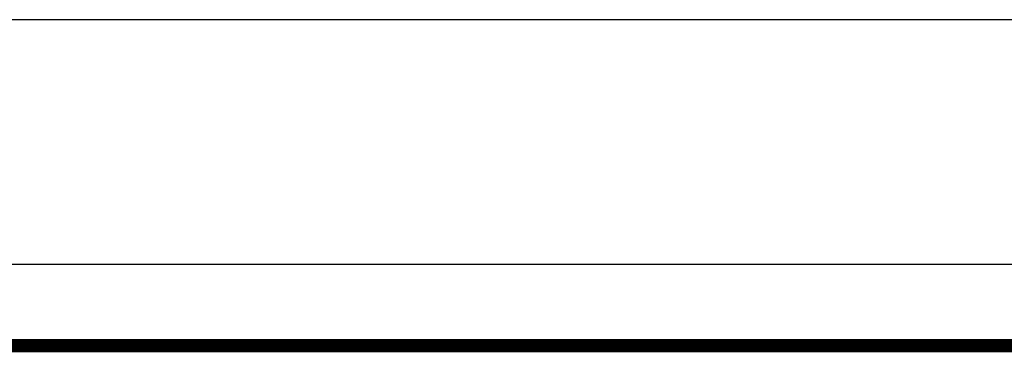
# Model space of a CAD drawing. Header units: millimetres. Extents: x 138 to 555, y 26 to 334.
# Tile 4 of 202: x 187.59 to 195.03, y 61.46 to 63.97. Entities that reach past the tile are written whole.
import ezdxf

# ---------------------------------------------------------------- set-up
doc = ezdxf.new("R2010")
doc.units = ezdxf.units.MM
for name, color, linetype in [('BottomLayer', 5, 'Continuous'), ('DrillDrawing', 1, 'Continuous'), ('KeepOutLayer', 6, 'Continuous'), ('Mechanical27', 56, 'Continuous'), ('Mechanical30', 56, 'Continuous'), ('MidLayer2', 76, 'Continuous'), ('MidLayer3', 90, 'Continuous'), ('MidLayer4', 156, 'Continuous'), ('TopLayer', 1, 'Continuous')]:
    doc.layers.add(name, color=color, linetype=linetype)

msp = doc.modelspace()

# ---------------------------------------------------------------- linework, layer by layer
at = {"layer": 'BottomLayer'}
msp.add_line((368.2087, 62.1191), (161.4322, 62.1191), dxfattribs=at)
at = {"layer": 'DrillDrawing', "const_width": 0.1}
msp.add_lwpolyline([(160.8205, 61.5074), (368.8205, 61.5074)], dxfattribs=at)
at = {"layer": 'KeepOutLayer', "const_width": 0.1}
msp.add_lwpolyline([(160.8205, 61.5074), (368.8205, 61.5074)], dxfattribs=at)
at = {"layer": 'Mechanical27', "const_width": 0.1}
msp.add_lwpolyline([(160.8205, 61.5074), (368.8205, 61.5074)], dxfattribs=at)
at = {"layer": 'Mechanical30', "const_width": 0.1}
msp.add_lwpolyline([(160.8205, 61.5074), (368.8205, 61.5074)], dxfattribs=at)
at = {"layer": 'MidLayer2'}
msp.add_line((368.2087, 62.1191), (161.4322, 62.1191), dxfattribs=at)
at = {"layer": 'MidLayer3'}
msp.add_line((368.2087, 62.1191), (161.4322, 62.1191), dxfattribs=at)
at = {"layer": 'MidLayer4'}
msp.add_line((361.6679, 63.9682), (167.973, 63.9682), dxfattribs=at)
at = {"layer": 'TopLayer'}
msp.add_line((368.2087, 62.1191), (161.4322, 62.1191), dxfattribs=at)

doc.saveas('drawing.dxf')
